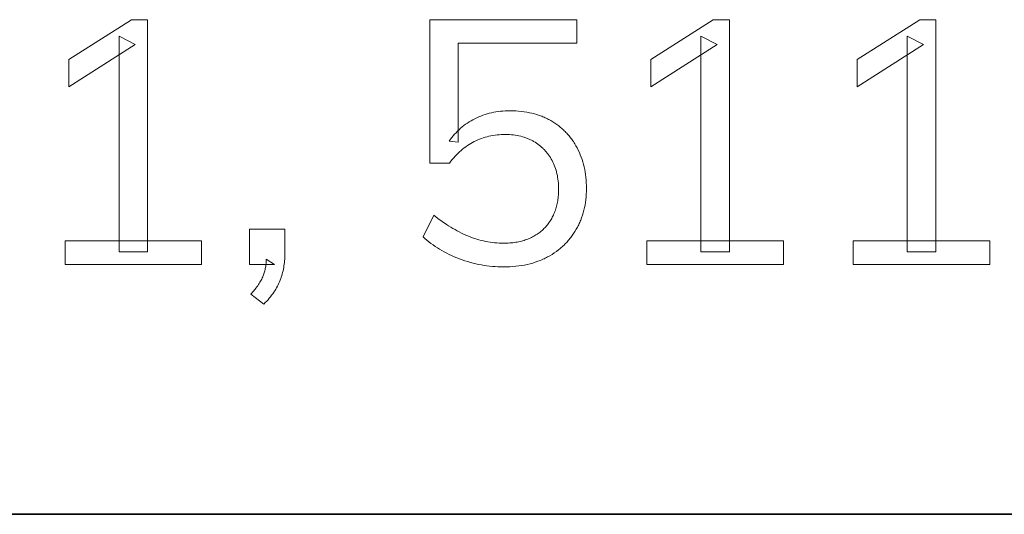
# Model space of a CAD drawing. Header units: millimetres. Extents: x -534 to -34, y 1269 to 1769.
# Tile 45 of 91: x -89.1 to -80.87, y 1287.3 to 1291.43. Entities that reach past the tile are written whole.
import ezdxf

# ---------------------------------------------------------------- set-up
doc = ezdxf.new("R2010")
doc.units = ezdxf.units.MM
doc.layers.add('ROXX_B.FLEX', color=7, linetype='Continuous', true_color=0x000000)

msp = doc.modelspace()

# ---------------------------------------------------------------- linework, layer by layer
at = {"layer": 'ROXX_B.FLEX', "lineweight": 0}
for points in [[(-88.2678, 1289.4916), (-88.2678, 1291.2932), (-88.1331, 1291.2244), (-88.6874, 1290.8709), (-88.6874, 1291.0982), (-88.1647, 1291.4314), (-88.0293, 1291.4314), (-88.0293, 1289.4916)], [(-85.0555, 1289.3654), (-85.0789, 1289.3656), (-85.1022, 1289.3664), (-85.1255, 1289.3677), (-85.1487, 1289.3696), (-85.1719, 1289.3719), (-85.195, 1289.3748), (-85.218, 1289.3783), (-85.2411, 1289.3822), (-85.264, 1289.3867), (-85.2869, 1289.3917), (-85.3098, 1289.3972), (-85.3326, 1289.4033), (-85.3554, 1289.4098), (-85.3781, 1289.4169), (-85.4008, 1289.4246), (-85.4235, 1289.4327), (-85.4459, 1289.4413), (-85.4678, 1289.4503), (-85.4893, 1289.4598), (-85.5103, 1289.4696), (-85.5309, 1289.4797), (-85.5511, 1289.4903), (-85.5708, 1289.5013), (-85.59, 1289.5127), (-85.6088, 1289.5245), (-85.6272, 1289.5366), (-85.6451, 1289.5492), (-85.6625, 1289.5622), (-85.6796, 1289.5755), (-85.6961, 1289.5893), (-85.7122, 1289.6034), (-85.7279, 1289.6179), (-85.7279, 1289.6179), (-85.6392, 1289.7989), (-85.6039, 1289.7711), (-85.5684, 1289.745), (-85.5328, 1289.7206), (-85.515, 1289.709), (-85.4971, 1289.6979), (-85.4792, 1289.6871), (-85.4613, 1289.6768), (-85.4433, 1289.667), (-85.4253, 1289.6575), (-85.4073, 1289.6485), (-85.3892, 1289.6399), (-85.3711, 1289.6317), (-85.3529, 1289.6239), (-85.3348, 1289.6166), (-85.3165, 1289.6097), (-85.2983, 1289.6033), (-85.2799, 1289.5974), (-85.2615, 1289.592), (-85.2431, 1289.5871), (-85.2246, 1289.5826), (-85.2061, 1289.5786), (-85.1875, 1289.5751), (-85.1688, 1289.572), (-85.1501, 1289.5694), (-85.1313, 1289.5673), (-85.1124, 1289.5657), (-85.0935, 1289.5645), (-85.0745, 1289.5638), (-85.0555, 1289.5636), (-85.0421, 1289.5637), (-85.0289, 1289.564), (-85.0159, 1289.5646), (-85.003, 1289.5655), (-84.9904, 1289.5665), (-84.9779, 1289.5678), (-84.9656, 1289.5694), (-84.9535, 1289.5712), (-84.9416, 1289.5732), (-84.9299, 1289.5755), (-84.9183, 1289.578), (-84.907, 1289.5807), (-84.8958, 1289.5837), (-84.8848, 1289.5869), (-84.874, 1289.5904), (-84.8634, 1289.5941), (-84.8529, 1289.598), (-84.8426, 1289.6022), (-84.8326, 1289.6066), (-84.8227, 1289.6112), (-84.8129, 1289.6161), (-84.8034, 1289.6213), (-84.7941, 1289.6266), (-84.7849, 1289.6322), (-84.7759, 1289.6381), (-84.7671, 1289.6441), (-84.7585, 1289.6505), (-84.75, 1289.657), (-84.7418, 1289.6638), (-84.7337, 1289.6708), (-84.7258, 1289.6781), (-84.7181, 1289.6856), (-84.7105, 1289.6933), (-84.7033, 1289.7012), (-84.6962, 1289.7093), (-84.6894, 1289.7175), (-84.6829, 1289.7259), (-84.6766, 1289.7345), (-84.6705, 1289.7432), (-84.6647, 1289.7521), (-84.659, 1289.7612), (-84.6537, 1289.7705), (-84.6486, 1289.7799), (-84.6437, 1289.7895), (-84.639, 1289.7992), (-84.6346, 1289.8092), (-84.6304, 1289.8193), (-84.6265, 1289.8296), (-84.6228, 1289.84), (-84.6194, 1289.8506), (-84.6161, 1289.8614), (-84.6132, 1289.8724), (-84.6104, 1289.8836), (-84.6079, 1289.8949), (-84.6056, 1289.9063), (-84.6036, 1289.918), (-84.6018, 1289.9298), (-84.6003, 1289.9418), (-84.599, 1289.954), (-84.5979, 1289.9663), (-84.5971, 1289.9789), (-84.5965, 1289.9916), (-84.5961, 1290.0044), (-84.596, 1290.0175), (-84.5962, 1290.0342), (-84.5968, 1290.0507), (-84.5979, 1290.067), (-84.5994, 1290.083), (-84.6013, 1290.0987), (-84.6037, 1290.1142), (-84.6064, 1290.1294), (-84.6096, 1290.1443), (-84.6132, 1290.159), (-84.6173, 1290.1734), (-84.6217, 1290.1876), (-84.6266, 1290.2015), (-84.6319, 1290.2151), (-84.6376, 1290.2285), (-84.6438, 1290.2417), (-84.6504, 1290.2546), (-84.6574, 1290.2672), (-84.6647, 1290.2794), (-84.6724, 1290.2913), (-84.6805, 1290.3028), (-84.6889, 1290.314), (-84.6932, 1290.3194), (-84.6976, 1290.3248), (-84.7021, 1290.3301), (-84.7067, 1290.3353), (-84.7114, 1290.3404), (-84.7162, 1290.3454), (-84.721, 1290.3504), (-84.726, 1290.3552), (-84.731, 1290.36), (-84.7361, 1290.3647), (-84.7413, 1290.3693), (-84.7466, 1290.3738), (-84.7574, 1290.3825), (-84.7686, 1290.3909), (-84.7802, 1290.399), (-84.7921, 1290.4068), (-84.8043, 1290.4142), (-84.8106, 1290.4177), (-84.8169, 1290.4211), (-84.8232, 1290.4244), (-84.8296, 1290.4276), (-84.8361, 1290.4307), (-84.8427, 1290.4337), (-84.8493, 1290.4365), (-84.856, 1290.4393), (-84.8628, 1290.4419), (-84.8697, 1290.4445), (-84.8766, 1290.4469), (-84.8836, 1290.4492), (-84.8978, 1290.4534), (-84.9123, 1290.4573), (-84.927, 1290.4606), (-84.9421, 1290.4636), (-84.9574, 1290.4661), (-84.973, 1290.4681), (-84.9889, 1290.4697), (-85.0051, 1290.4708), (-85.0216, 1290.4715), (-85.0383, 1290.4717), (-85.0565, 1290.4715), (-85.0745, 1290.4708), (-85.0923, 1290.4696), (-85.1098, 1290.468), (-85.1271, 1290.4659), (-85.1441, 1290.4634), (-85.1609, 1290.4604), (-85.1774, 1290.457), (-85.1937, 1290.4531), (-85.2098, 1290.4487), (-85.2256, 1290.4438), (-85.2412, 1290.4386), (-85.2565, 1290.4328), (-85.2716, 1290.4266), (-85.2864, 1290.4199), (-85.301, 1290.4128), (-85.3155, 1290.4052), (-85.3298, 1290.3971), (-85.3438, 1290.3885), (-85.3577, 1290.3794), (-85.3713, 1290.3699), (-85.3847, 1290.3599), (-85.3978, 1290.3494), (-85.4108, 1290.3384), (-85.4235, 1290.3269), (-85.436, 1290.3149), (-85.4483, 1290.3025), (-85.4604, 1290.2896), (-85.4723, 1290.2762), (-85.4839, 1290.2623), (-85.4954, 1290.248), (-85.5066, 1290.2332), (-85.5066, 1290.2332), (-85.6707, 1290.2332), (-85.6707, 1290.2332), (-85.6707, 1291.4314), (-85.6707, 1291.4314), (-84.4438, 1291.4314), (-84.4438, 1291.4314), (-84.4438, 1291.2357), (-84.4438, 1291.2357), (-85.435, 1291.2357), (-85.435, 1291.2356), (-85.435, 1290.4086), (-85.5094, 1290.417), (-85.4988, 1290.4319), (-85.4879, 1290.4463), (-85.4766, 1290.4604), (-85.4649, 1290.474), (-85.4528, 1290.4871), (-85.4404, 1290.4998), (-85.4276, 1290.5121), (-85.4144, 1290.524), (-85.4008, 1290.5354), (-85.3869, 1290.5464), (-85.3726, 1290.557), (-85.3579, 1290.5671), (-85.3429, 1290.5769), (-85.3274, 1290.5862), (-85.3116, 1290.5951), (-85.2954, 1290.6036), (-85.279, 1290.6116), (-85.2623, 1290.6191), (-85.2453, 1290.6261), (-85.2281, 1290.6326), (-85.2106, 1290.6385), (-85.1928, 1290.644), (-85.1748, 1290.6489), (-85.1565, 1290.6533), (-85.138, 1290.6572), (-85.1192, 1290.6606), (-85.1001, 1290.6634), (-85.0808, 1290.6657), (-85.0612, 1290.6676), (-85.0413, 1290.6688), (-85.0212, 1290.6696), (-85.0008, 1290.6699), (-84.9766, 1290.6696), (-84.9529, 1290.6686), (-84.9295, 1290.667), (-84.9065, 1290.6648), (-84.884, 1290.6619), (-84.8618, 1290.6584), (-84.84, 1290.6542), (-84.8186, 1290.6494), (-84.7976, 1290.644), (-84.777, 1290.6379), (-84.7568, 1290.6312), (-84.737, 1290.6239), (-84.7273, 1290.62), (-84.7176, 1290.6159), (-84.7081, 1290.6117), (-84.6987, 1290.6073), (-84.6893, 1290.6027), (-84.6801, 1290.598), (-84.671, 1290.5932), (-84.6619, 1290.5882), (-84.6442, 1290.5776), (-84.627, 1290.5666), (-84.6186, 1290.5609), (-84.6104, 1290.5551), (-84.6022, 1290.5491), (-84.5942, 1290.543), (-84.5863, 1290.5368), (-84.5786, 1290.5305), (-84.5709, 1290.524), (-84.5634, 1290.5175), (-84.556, 1290.5107), (-84.5488, 1290.5039), (-84.5417, 1290.4969), (-84.5347, 1290.4899), (-84.5278, 1290.4826), (-84.5211, 1290.4753), (-84.5145, 1290.4678), (-84.508, 1290.4602), (-84.5017, 1290.4525), (-84.4955, 1290.4447), (-84.4894, 1290.4367), (-84.4835, 1290.4286), (-84.4777, 1290.4204), (-84.472, 1290.4121), (-84.4664, 1290.4036), (-84.461, 1290.395), (-84.4505, 1290.3775), (-84.4406, 1290.3595), (-84.4312, 1290.341), (-84.4225, 1290.3222), (-84.4143, 1290.303), (-84.4067, 1290.2834), (-84.3998, 1290.2635), (-84.3934, 1290.2432), (-84.3877, 1290.2226), (-84.3825, 1290.2016), (-84.378, 1290.1802), (-84.374, 1290.1585), (-84.3707, 1290.1364), (-84.3679, 1290.114), (-84.3658, 1290.0912), (-84.3643, 1290.068), (-84.3634, 1290.0445), (-84.3631, 1290.0206), (-84.3634, 1289.9967), (-84.3644, 1289.9732), (-84.366, 1289.9499), (-84.3684, 1289.9271), (-84.3713, 1289.9046), (-84.375, 1289.8824), (-84.3793, 1289.8606), (-84.3842, 1289.8391), (-84.3898, 1289.8179), (-84.3961, 1289.7972), (-84.4031, 1289.7767), (-84.4107, 1289.7566), (-84.4148, 1289.7467), (-84.419, 1289.7369), (-84.4234, 1289.7271), (-84.428, 1289.7174), (-84.4327, 1289.7079), (-84.4376, 1289.6984), (-84.4427, 1289.689), (-84.448, 1289.6797), (-84.4588, 1289.6615), (-84.4702, 1289.6438), (-84.4762, 1289.6352), (-84.4822, 1289.6266), (-84.4884, 1289.6182), (-84.4947, 1289.61), (-84.5012, 1289.6018), (-84.5078, 1289.5938), (-84.5145, 1289.5859), (-84.5214, 1289.5781), (-84.5284, 1289.5704), (-84.5356, 1289.5629), (-84.5429, 1289.5555), (-84.5503, 1289.5482), (-84.5579, 1289.541), (-84.5656, 1289.534), (-84.5734, 1289.527), (-84.5814, 1289.5203), (-84.5978, 1289.507), (-84.6147, 1289.4943), (-84.6322, 1289.4821), (-84.6502, 1289.4704), (-84.6688, 1289.4592), (-84.6879, 1289.4485), (-84.6976, 1289.4434), (-84.7075, 1289.4384), (-84.7174, 1289.4336), (-84.7275, 1289.429), (-84.748, 1289.4203), (-84.7689, 1289.4121), (-84.7903, 1289.4047), (-84.8122, 1289.3978), (-84.8345, 1289.3917), (-84.8572, 1289.3862), (-84.8804, 1289.3813), (-84.9041, 1289.3771), (-84.9282, 1289.3735), (-84.9528, 1289.3706), (-84.9778, 1289.3683), (-85.0032, 1289.3667), (-85.0291, 1289.3657)], [(-83.4062, 1289.4916), (-83.4062, 1291.2932), (-83.2715, 1291.2244), (-83.8257, 1290.8709), (-83.8257, 1291.0982), (-83.3031, 1291.4314), (-83.1677, 1291.4314), (-83.1677, 1289.4916)], [(-81.6825, 1289.4916), (-81.6825, 1291.2932), (-81.5471, 1291.2244), (-82.102, 1290.8709), (-82.102, 1291.0982), (-81.5787, 1291.4314), (-81.444, 1291.4314), (-81.444, 1289.4916)], [(-87.0584, 1289.0549), (-87.1675, 1289.1381), (-87.1489, 1289.1588), (-87.132, 1289.179), (-87.1241, 1289.1889), (-87.1166, 1289.1987), (-87.1095, 1289.2084), (-87.1028, 1289.218), (-87.0966, 1289.2275), (-87.0907, 1289.2368), (-87.0852, 1289.246), (-87.0802, 1289.2551), (-87.0755, 1289.2641), (-87.0713, 1289.273), (-87.0674, 1289.2817), (-87.0657, 1289.286), (-87.064, 1289.2903), (-87.0609, 1289.299), (-87.058, 1289.3077), (-87.0552, 1289.3164), (-87.0527, 1289.3252), (-87.0504, 1289.3339), (-87.0482, 1289.3427), (-87.0463, 1289.3515), (-87.0446, 1289.3603), (-87.0431, 1289.3691), (-87.0417, 1289.3779), (-87.0406, 1289.3868), (-87.0397, 1289.3957), (-87.039, 1289.4046), (-87.0385, 1289.4135), (-87.0381, 1289.4224), (-87.038, 1289.4313), (-87.038, 1289.4313), (-86.9693, 1289.3854), (-86.9693, 1289.3854), (-87.1791, 1289.3854), (-87.1791, 1289.3854), (-87.1791, 1289.6814), (-87.179, 1289.6814), (-86.883, 1289.6814), (-86.883, 1289.6814), (-86.883, 1289.4717), (-86.8832, 1289.4573), (-86.8836, 1289.4431), (-86.8844, 1289.4289), (-86.8854, 1289.4149), (-86.8868, 1289.401), (-86.8885, 1289.3871), (-86.8904, 1289.3734), (-86.8927, 1289.3598), (-86.8953, 1289.3463), (-86.8981, 1289.3329), (-86.9013, 1289.3196), (-86.9048, 1289.3064), (-86.9085, 1289.2933), (-86.9126, 1289.2802), (-86.9169, 1289.2673), (-86.9216, 1289.2545), (-86.9267, 1289.2418), (-86.9322, 1289.2291), (-86.9383, 1289.2164), (-86.9447, 1289.2038), (-86.9517, 1289.1912), (-86.9591, 1289.1786), (-86.9669, 1289.166), (-86.9753, 1289.1536), (-86.984, 1289.1411), (-86.9933, 1289.1287), (-87.003, 1289.1163), (-87.0131, 1289.1039), (-87.0238, 1289.0916), (-87.0348, 1289.0794), (-87.0464, 1289.0671)], [(-88.7189, 1289.3854), (-88.7189, 1289.5836), (-87.5782, 1289.5836), (-87.5782, 1289.3854)], [(-83.8573, 1289.3854), (-83.8573, 1289.5836), (-82.7166, 1289.5836), (-82.7166, 1289.3854)], [(-82.1336, 1289.3854), (-82.1336, 1289.5836), (-80.9925, 1289.5836), (-80.9925, 1289.3854)]]:
    msp.add_lwpolyline(points, close=True, dxfattribs=at)
at = {"layer": 'ROXX_B.FLEX', "color": 18, "lineweight": 35, "true_color": 0x000000}
msp.add_lwpolyline([(-106.4644, 1287.2979), (-39.3432, 1287.2979)], dxfattribs=at)

doc.saveas('drawing.dxf')
